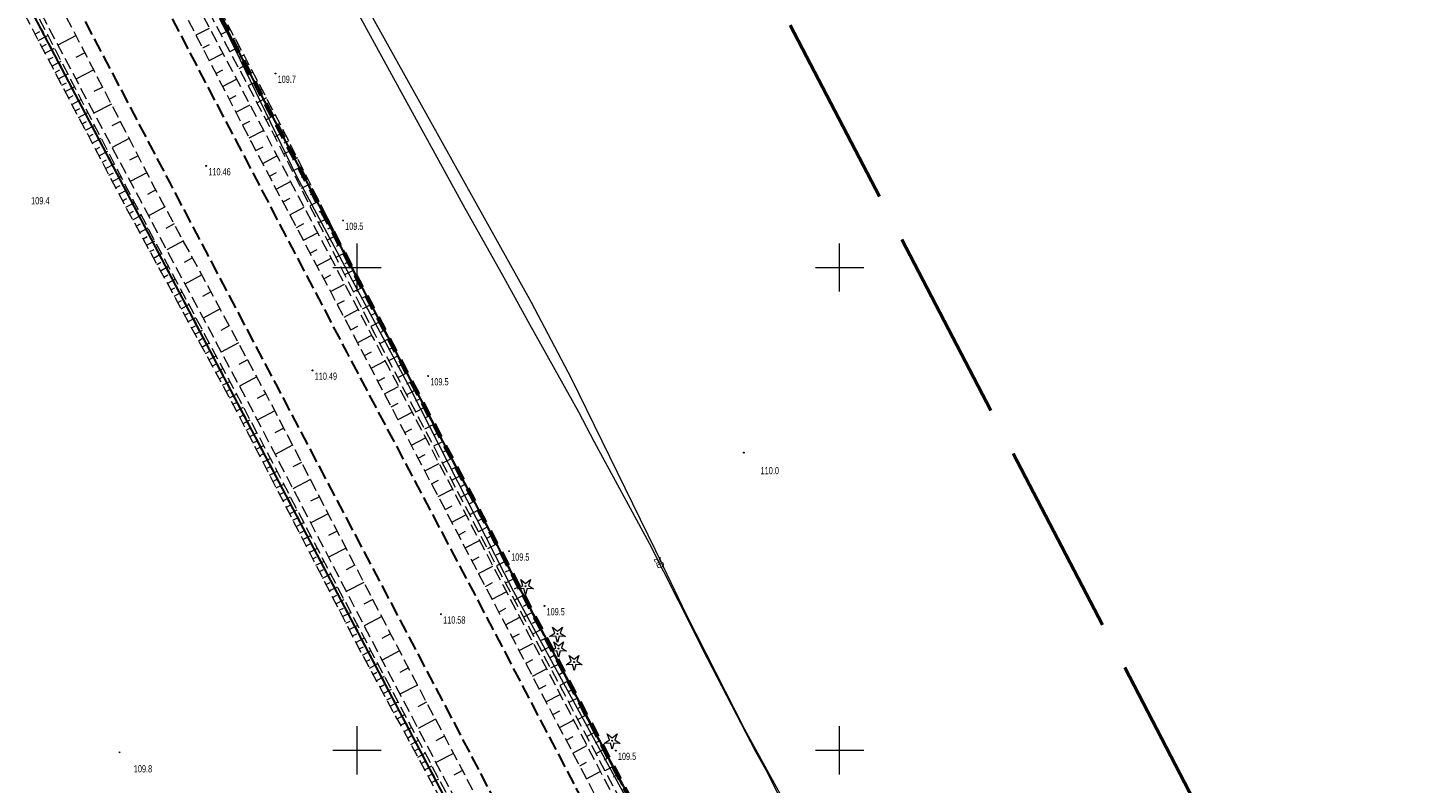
# Model space of a CAD drawing. Header units: metres. Extents: x 7531673 to 7533164, y 5721297 to 5724010.
# Tile 50 of 58: x 7531866 to 7532010, y 5723597 to 5723675. Entities that reach past the tile are written whole.
import ezdxf
from ezdxf.enums import TextEntityAlignment as Align

# ---------------------------------------------------------------- set-up
doc = ezdxf.new("R2010")
doc.units = ezdxf.units.M
for name, pattern in [('4_SUPT_01', [0]), ('GAO', [2.5, 1.5, -1]), ('GDE', [0]), ('GUZ', [1, 0.5, -0.5]), ('L_0_05', [1.75, 1.25, -0.5]), ('L_0_06', [2, 1.5, -0.5]), ('L_0_09', [2.5, 2, -0.5])]:
    doc.linetypes.add(name, pattern=pattern)
doc.layers.get('0').update_dxf_attribs({"color": 252})
for name, color, linetype, lineweight in [('Dzialki', 80, 'GDE', 30), ('EPGPO_L_0', 204, 'GAO', 70), ('jezdnia', 252, 'L_0_06', 18), ('k', 252, 'Continuous', 18), ('RTPW_T_0', 252, 'Continuous', 15), ('skarpa_nieumocniona', 252, 'L_0_05', 18), ('SUPT_E_T_0', 30, 'Continuous', 15), ('SUPT_L_0', 30, '4_SUPT_01', 18), ('Uzytki', 252, 'GUZ', 18), ('wysokosci_naturalne', 7, 'Continuous', 18), ('wysokosci_sztuczne', 7, 'Continuous', 18)]:
    doc.layers.add(name, color=color, linetype=linetype, lineweight=lineweight)
doc.layers.add('zakres', color=7, linetype='L_0_09', lineweight=50, true_color=0xff05ff)
doc.styles.get("Standard").update_dxf_attribs({"font": 'arial.ttf'})

# ---------------------------------------------------------------- blocks, each defined once
blk = doc.blocks.new('2_RTPW01')
at = {"linetype": 'Continuous'}
blk.add_circle((0, 0), 0.045, dxfattribs=at)
blk = doc.blocks.new('OBOP01_01')
at = {"linetype": 'Continuous', "lineweight": 18}
blk.add_hatch(color=0, dxfattribs=at).paths.add_polyline_path([(0, -0.1, 1), (0, 0.1, 1)])
at = {"color": 0, "linetype": 'Continuous', "lineweight": 18, "flags": 128}
blk.add_lwpolyline([(0, -1.74), (-0.35, -0.48), (-1.65, -0.54), (-0.57, 0.18), (-1.02, 1.4), (0, 0.6), (1.02, 1.4), (0.57, 0.18), (1.65, -0.54), (0.35, -0.48), (0, -1.74)], dxfattribs=at)
at = {"color": 0, "linetype": 'Continuous', "lineweight": 18}
blk.add_circle((0, 0), 0.1, dxfattribs=at)
blk = doc.blocks.new('RTPW01')
at = {"linetype": 'Continuous', "lineweight": 13}
blk.add_hatch(color=0, dxfattribs=at).paths.add_polyline_path([(0, -0.09, 1), (0, 0.09, 1)])
at = {"color": 0, "linetype": 'Continuous', "lineweight": 13}
blk.add_circle((0, 0), 0.0906, dxfattribs=at)
blk = doc.blocks.new('RTPW02')
at = {"linetype": 'Continuous', "lineweight": 13}
blk.add_hatch(color=0, dxfattribs=at).paths.add_polyline_path([(0, -0.09, 1), (0, 0.09, 1)])
at = {"color": 0, "linetype": 'Continuous', "lineweight": 13}
blk.add_circle((0, 0), 0.0906, dxfattribs=at)

msp = doc.modelspace()

# ---------------------------------------------------------------- linework, layer by layer
at = {"layer": 'Dzialki'}
for p, q in [((7531894.47, 5723622.98), (7531817.49, 5723769.44)), ((7531885.88, 5723675.82), (7531979.35, 5723497.68)), ((7531971.45, 5723476.53), (7531894.47, 5723622.98))]:
    msp.add_line(p, q, dxfattribs=at)
at = {"layer": 'EPGPO_L_0', "linetype": 'GAO'}
msp.add_line((7531885.88, 5723675.82), (7531979.35, 5723497.68), dxfattribs=at)
at = {"layer": 'jezdnia', "color": 251, "lineweight": 30, "flags": 128}
for points in [[(7532144.01, 5723175.21), (7532127.08, 5723207.45), (7532114.11, 5723232.14), (7532102.3, 5723254.54), (7532088.03, 5723281.55), (7532077.73, 5723301.17), (7532068.16, 5723319.4), (7532062.19, 5723330.79), (7532049.01, 5723355.87), (7532038.62, 5723375.73), (7532025.71, 5723400.22), (7532010.71, 5723428.82), (7531998.11, 5723452.71), (7531985.81, 5723476.05), (7531980.34, 5723486.46), (7531968.93, 5723508.16), (7531957.32, 5723530.32), (7531945.42, 5723552.98), (7531932.87, 5723576.69), (7531912.23, 5723616.12), (7531898.97, 5723641.21), (7531887.79, 5723662.56), (7531876.66, 5723683.79), (7531866.18, 5723703.64), (7531858.89, 5723717.53), (7531850.12, 5723736.45), (7531842.43, 5723753.13), (7531833.79, 5723771.97), (7531825.84, 5723788.37), (7531816.36, 5723807.98), (7531810.15, 5723819.94), (7531805.61, 5723828.58), (7531802.91, 5723833.87), (7531799.8, 5723840.25), (7531796.68, 5723849.08), (7531794.6, 5723861.48), (7531794.47, 5723868.11), (7531795.83, 5723876.51), (7531798.09, 5723883.67), (7531801.96, 5723891.64), (7531806.12, 5723897.91), (7531812.76, 5723905.2), (7531818.93, 5723911.26), (7531828.48, 5723920.4)], [(7532136.91, 5723171.4), (7532119.67, 5723204.07), (7532106.97, 5723228.28), (7532095.25, 5723250.6), (7532080.72, 5723278.09), (7532070.62, 5723297.5), (7532061.74, 5723314.26), (7532056.32, 5723324.62), (7532041.87, 5723352.02), (7532031.48, 5723371.95), (7532018.51, 5723396.57), (7532003.5, 5723425.07), (7531990.97, 5723449.01), (7531979.26, 5723471.13), (7531973.24, 5723482.54), (7531961.74, 5723504.5), (7531950.13, 5723526.62), (7531938.07, 5723549.63), (7531925.74, 5723573), (7531905.09, 5723612.35), (7531891.78, 5723637.59), (7531880.61, 5723658.82), (7531869.44, 5723680.09), (7531858.96, 5723699.98), (7531849.13, 5723718.74), (7531837.94, 5723740.05), (7531825.53, 5723763.8), (7531807.79, 5723795.98), (7531802.9, 5723804.74), (7531799.01, 5723811.48)]]:
    msp.add_lwpolyline(points, dxfattribs=at)
at = {"layer": 'k', "linetype": 'Continuous', "lineweight": 18, "flags": 128}
for points in [[(7531900, 5723647.5), (7531900, 5723652.5)], [(7531950, 5723647.5), (7531950, 5723652.5)], [(7531897.5, 5723650), (7531902.5, 5723650)], [(7531947.5, 5723650), (7531952.5, 5723650)], [(7531900, 5723597.5), (7531900, 5723602.5)], [(7531950, 5723597.5), (7531950, 5723602.5)], [(7531897.5, 5723600), (7531902.5, 5723600)], [(7531947.5, 5723600), (7531952.5, 5723600)]]:
    msp.add_lwpolyline(points, dxfattribs=at)
at = {"layer": 'skarpa_nieumocniona', "color": 252, "lineweight": 18, "flags": 128}
for points in [[(7531972.27, 5723509.35), (7531983.81, 5723487.12), (7531984.61, 5723486.3), (7531984.93, 5723487.14), (7531973.13, 5723509.53), (7531960.69, 5723532.76), (7531949.43, 5723555.02), (7531936.74, 5723578.66), (7531916.27, 5723617.78), (7531902.62, 5723643.85), (7531892.13, 5723664.69), (7531880.62, 5723686.57), (7531870.37, 5723706.11), (7531861.12, 5723725.25), (7531853.92, 5723738.55), (7531846.7, 5723754.7), (7531837.98, 5723773.77), (7531829.9, 5723790.53), (7531813.68, 5723822.23), (7531813.14, 5723822.7), (7531813.2, 5723821.84), (7531828.91, 5723790.1), (7531837.06, 5723773.47), (7531845.77, 5723754.33), (7531853.05, 5723738.14), (7531859.68, 5723724.53), (7531869.32, 5723705.34), (7531879.58, 5723686.01), (7531891.21, 5723664.1), (7531901.85, 5723643.08), (7531915.42, 5723617.24), (7531936.07, 5723578.3), (7531948.57, 5723554.56), (7531959.89, 5723532.29)], [(7531983.54, 5723486.98), (7531983.58, 5723485.91), (7531982.68, 5723485.86), (7531970.35, 5723508.5), (7531958.42, 5723531.17), (7531946.8, 5723553.61), (7531934.16, 5723577.31), (7531913.46, 5723616.68), (7531900.13, 5723642.09), (7531889.02, 5723663.06), (7531877.89, 5723684.59), (7531867.4, 5723704.33), (7531857.47, 5723723.55), (7531851.46, 5723737.27), (7531843.95, 5723754.06), (7531835.13, 5723772.58), (7531827.14, 5723789.23), (7531811.76, 5723820.92), (7531812.05, 5723822.15), (7531812.86, 5723821.52), (7531828.53, 5723789.72), (7531836.49, 5723773.16), (7531845.13, 5723755.01), (7531852.68, 5723737.97), (7531859.27, 5723724.27), (7531868.91, 5723705.19), (7531879.15, 5723685.31), (7531890.52, 5723663.82), (7531901.58, 5723642.86), (7531915.1, 5723617.14), (7531935.56, 5723578.04), (7531948.13, 5723554.35), (7531959.55, 5723532.13), (7531971.84, 5723509.18)], [(7531800.16, 5723803.14), (7531800.52, 5723802.23), (7531804.9, 5723794.21), (7531822.39, 5723762.05), (7531834.43, 5723738.41), (7531845.99, 5723716.87), (7531855.45, 5723698.19), (7531866.19, 5723678.34), (7531877.35, 5723657.31), (7531888.68, 5723636.1), (7531901.83, 5723610.79), (7531922.56, 5723571.38), (7531935.1, 5723548.31), (7531947.13, 5723524.86), (7531958.49, 5723502.97), (7531971.17, 5723479.18), (7531972.14, 5723478.1), (7531972.55, 5723480.19), (7531960.24, 5723503.93), (7531948.72, 5723525.9), (7531936.52, 5723549.09), (7531924.44, 5723572.31), (7531903.64, 5723611.75), (7531890.51, 5723637.03), (7531879.1, 5723658.13), (7531868.13, 5723679.36), (7531857.4, 5723699.3), (7531847.79, 5723717.86), (7531836.34, 5723739.5), (7531824.32, 5723763.02), (7531806.63, 5723795.22), (7531801.93, 5723803.68)], [(7531800.04, 5723801.99), (7531799.4, 5723802.4), (7531799.05, 5723801.35), (7531803.63, 5723793.47), (7531820.9, 5723761.15), (7531832.99, 5723738.04), (7531843.59, 5723718.15), (7531854.4, 5723697.43), (7531864.92, 5723677.43), (7531875.93, 5723656.46), (7531887.22, 5723635.72), (7531900.41, 5723610.13), (7531921.79, 5723570.77), (7531933.83, 5723547.57), (7531946.01, 5723524.24), (7531957.32, 5723502.4), (7531969.7, 5723478.18), (7531971.14, 5723477.56), (7531970.77, 5723478.92), (7531958.3, 5723502.62), (7531946.88, 5723524.69), (7531934.54, 5723547.99), (7531922.23, 5723571.11), (7531901.31, 5723610.57), (7531888.15, 5723635.72), (7531876.77, 5723657.05), (7531865.85, 5723678.16), (7531855.08, 5723698.1), (7531845.33, 5723716.55), (7531834, 5723738.32), (7531821.94, 5723761.65), (7531804.4, 5723793.84)]]:
    msp.add_lwpolyline(points, close=True, dxfattribs=at)
at = {"layer": 'skarpa_nieumocniona', "color": 252, "linetype": 'Continuous', "lineweight": 18, "flags": 128}
for points in [[(7531866.63, 5723674.18), (7531867.13, 5723674.45)], [(7531883.32, 5723674.09), (7531884.71, 5723674.8)], [(7531886.89, 5723674.65), (7531885.89, 5723674.12)], [(7531866.98, 5723673.52), (7531867.98, 5723674.04)], [(7531867.32, 5723672.85), (7531867.82, 5723673.12)], [(7531867.67, 5723672.19), (7531868.67, 5723672.71)], [(7531870.89, 5723674.02), (7531869, 5723673.04)], [(7531884.01, 5723672.75), (7531884.71, 5723673.11)], [(7531887.82, 5723672.88), (7531886.83, 5723672.35)], [(7531887.36, 5723673.76), (7531886.86, 5723673.5)], [(7531868.02, 5723671.53), (7531868.52, 5723671.79)], [(7531868.37, 5723670.86), (7531869.36, 5723671.38)], [(7531871.81, 5723672.24), (7531870.87, 5723671.76)], [(7531884.7, 5723671.42), (7531886.11, 5723672.15)], [(7531888.29, 5723671.99), (7531887.79, 5723671.73)], [(7531868.72, 5723670.2), (7531869.21, 5723670.46)], [(7531869.07, 5723669.53), (7531870.05, 5723670.05)], [(7531872.73, 5723670.46), (7531870.88, 5723669.51)], [(7531885.39, 5723670.09), (7531886.1, 5723670.46)], [(7531888.76, 5723671.11), (7531887.76, 5723670.59)], [(7531889.22, 5723670.22), (7531888.73, 5723669.96)], [(7531869.42, 5723668.87), (7531869.9, 5723669.13)], [(7531869.76, 5723668.21), (7531870.74, 5723668.72)], [(7531873.65, 5723668.69), (7531872.73, 5723668.21)], [(7531886.07, 5723668.75), (7531887.51, 5723669.5)], [(7531889.69, 5723669.34), (7531888.7, 5723668.82)], [(7531890.15, 5723668.45), (7531889.66, 5723668.19)], [(7531870.11, 5723667.54), (7531870.6, 5723667.8)], [(7531870.46, 5723666.88), (7531871.43, 5723667.38)], [(7531886.76, 5723667.42), (7531887.49, 5723667.8)], [(7531890.62, 5723667.57), (7531889.64, 5723667.05)], [(7531870.81, 5723666.21), (7531871.29, 5723666.47)], [(7531871.16, 5723665.55), (7531872.12, 5723666.05)], [(7531874.56, 5723666.91), (7531872.75, 5723665.97)], [(7531887.45, 5723666.09), (7531888.92, 5723666.85)], [(7531891.55, 5723665.8), (7531890.58, 5723665.29)], [(7531891.08, 5723666.68), (7531890.59, 5723666.43)], [(7531871.51, 5723664.88), (7531871.98, 5723665.13)], [(7531871.86, 5723664.22), (7531872.81, 5723664.72)], [(7531875.48, 5723665.13), (7531874.59, 5723664.67)], [(7531888.14, 5723664.76), (7531888.88, 5723665.14)], [(7531888.83, 5723663.42), (7531890.32, 5723664.2)], [(7531892.01, 5723664.91), (7531891.53, 5723664.66)], [(7531872.2, 5723663.56), (7531872.68, 5723663.8)], [(7531872.55, 5723662.89), (7531873.5, 5723663.39)], [(7531876.4, 5723663.36), (7531874.63, 5723662.44)], [(7531892.47, 5723664.02), (7531891.49, 5723663.53)], [(7531892.92, 5723663.13), (7531892.43, 5723662.88)], [(7531872.9, 5723662.23), (7531873.37, 5723662.47)], [(7531873.25, 5723661.56), (7531874.18, 5723662.05)], [(7531877.32, 5723661.58), (7531876.44, 5723661.13)], [(7531889.53, 5723662.1), (7531890.27, 5723662.49)], [(7531890.23, 5723660.77), (7531891.71, 5723661.56)], [(7531893.37, 5723662.23), (7531892.4, 5723661.75)], [(7531893.82, 5723661.34), (7531893.33, 5723661.1)], [(7531873.6, 5723660.9), (7531874.06, 5723661.14)], [(7531873.95, 5723660.24), (7531874.87, 5723660.72)], [(7531874.3, 5723659.57), (7531874.76, 5723659.81)], [(7531878.24, 5723659.8), (7531876.5, 5723658.91)], [(7531890.93, 5723659.45), (7531891.67, 5723659.84)], [(7531894.27, 5723660.45), (7531893.3, 5723659.96)], [(7531874.64, 5723658.91), (7531875.56, 5723659.39)], [(7531874.99, 5723658.24), (7531875.45, 5723658.48)], [(7531891.64, 5723658.12), (7531893.11, 5723658.91)], [(7531895.17, 5723658.66), (7531894.2, 5723658.18)], [(7531894.72, 5723659.56), (7531894.23, 5723659.31)], [(7531875.34, 5723657.58), (7531876.25, 5723658.06)], [(7531875.69, 5723656.92), (7531876.14, 5723657.15)], [(7531879.16, 5723658.03), (7531878.31, 5723657.57)], [(7531892.34, 5723656.8), (7531893.08, 5723657.19)], [(7531895.62, 5723657.77), (7531895.13, 5723657.53)], [(7531876.04, 5723656.25), (7531876.94, 5723656.74)], [(7531876.4, 5723655.59), (7531876.85, 5723655.84)], [(7531880.11, 5723656.27), (7531878.4, 5723655.34)], [(7531893.04, 5723655.47), (7531894.51, 5723656.25)], [(7531896.07, 5723656.88), (7531895.11, 5723656.39)], [(7531896.51, 5723655.98), (7531896.04, 5723655.74)], [(7531876.76, 5723654.94), (7531877.65, 5723655.42)], [(7531877.12, 5723654.28), (7531877.56, 5723654.52)], [(7531877.48, 5723653.62), (7531878.35, 5723654.09)], [(7531881.06, 5723654.51), (7531880.2, 5723654.04)], [(7531893.74, 5723654.15), (7531894.48, 5723654.54)], [(7531896.96, 5723655.09), (7531896.01, 5723654.61)], [(7531897.41, 5723654.2), (7531896.94, 5723653.96)], [(7531877.83, 5723652.96), (7531878.27, 5723653.2)], [(7531878.19, 5723652.3), (7531879.06, 5723652.77)], [(7531882.01, 5723652.75), (7531880.28, 5723651.82)], [(7531894.45, 5723652.82), (7531895.91, 5723653.6)], [(7531897.86, 5723653.3), (7531896.91, 5723652.82)], [(7531878.55, 5723651.64), (7531878.98, 5723651.88)], [(7531878.91, 5723650.98), (7531879.76, 5723651.45)], [(7531895.15, 5723651.49), (7531895.88, 5723651.88)], [(7531898.76, 5723651.52), (7531897.82, 5723651.04)], [(7531898.31, 5723652.41), (7531897.84, 5723652.17)], [(7531879.27, 5723650.32), (7531879.69, 5723650.55)], [(7531879.63, 5723649.67), (7531880.47, 5723650.12)], [(7531882.96, 5723650.99), (7531882.09, 5723650.52)], [(7531895.85, 5723650.17), (7531897.32, 5723650.95)], [(7531899.66, 5723649.73), (7531898.72, 5723649.25)], [(7531899.21, 5723650.62), (7531898.74, 5723650.39)], [(7531879.98, 5723649.01), (7531880.4, 5723649.23)], [(7531880.34, 5723648.35), (7531881.17, 5723648.8)], [(7531883.91, 5723649.23), (7531882.17, 5723648.29)], [(7531896.55, 5723648.84), (7531897.28, 5723649.23)], [(7531897.26, 5723647.52), (7531898.72, 5723648.29)], [(7531900.11, 5723648.84), (7531899.64, 5723648.6)], [(7531880.7, 5723647.69), (7531881.11, 5723647.91)], [(7531881.06, 5723647.03), (7531881.88, 5723647.48)], [(7531884.86, 5723647.47), (7531883.99, 5723647)], [(7531900.56, 5723647.94), (7531899.62, 5723647.47)], [(7531901.01, 5723647.05), (7531900.54, 5723646.81)], [(7531881.42, 5723646.37), (7531881.83, 5723646.59)], [(7531881.78, 5723645.71), (7531882.59, 5723646.15)], [(7531885.81, 5723645.71), (7531884.06, 5723644.76)], [(7531897.96, 5723646.19), (7531898.69, 5723646.58)], [(7531898.66, 5723644.87), (7531900.12, 5723645.64)], [(7531901.46, 5723646.16), (7531900.52, 5723645.69)], [(7531882.14, 5723645.05), (7531882.54, 5723645.27)], [(7531882.49, 5723644.4), (7531883.29, 5723644.83)], [(7531882.85, 5723643.74), (7531883.25, 5723643.95)], [(7531886.76, 5723643.95), (7531885.88, 5723643.47)], [(7531902.36, 5723644.37), (7531901.43, 5723643.9)], [(7531901.91, 5723645.27), (7531901.44, 5723645.03)], [(7531883.21, 5723643.08), (7531884, 5723643.51)], [(7531883.57, 5723642.42), (7531883.96, 5723642.63)], [(7531899.36, 5723643.54), (7531900.09, 5723643.93)], [(7531900.07, 5723642.22), (7531901.52, 5723642.99)], [(7531902.82, 5723643.48), (7531902.35, 5723643.24)], [(7531903.28, 5723642.6), (7531902.35, 5723642.11)], [(7531883.93, 5723641.76), (7531884.7, 5723642.18)], [(7531884.29, 5723641.1), (7531884.67, 5723641.31)], [(7531887.72, 5723642.19), (7531885.94, 5723641.23)], [(7531900.76, 5723640.89), (7531901.49, 5723641.27)], [(7531903.75, 5723641.71), (7531903.28, 5723641.47)], [(7531884.65, 5723640.44), (7531885.41, 5723640.86)], [(7531885, 5723639.78), (7531885.38, 5723639.99)], [(7531888.67, 5723640.43), (7531887.77, 5723639.95)], [(7531901.46, 5723639.56), (7531902.92, 5723640.32)], [(7531904.21, 5723640.82), (7531903.28, 5723640.34)], [(7531904.67, 5723639.94), (7531904.21, 5723639.7)], [(7531885.36, 5723639.13), (7531886.11, 5723639.53)], [(7531885.72, 5723638.47), (7531886.09, 5723638.67)], [(7531886.08, 5723637.81), (7531886.82, 5723638.21)], [(7531889.62, 5723638.67), (7531887.83, 5723637.7)], [(7531902.16, 5723638.23), (7531902.88, 5723638.61)], [(7531905.14, 5723639.05), (7531904.21, 5723638.57)], [(7531886.44, 5723637.15), (7531886.81, 5723637.35)], [(7531886.8, 5723636.49), (7531887.53, 5723636.89)], [(7531890.57, 5723636.91), (7531889.66, 5723636.44)], [(7531902.85, 5723636.9), (7531904.31, 5723637.67)], [(7531905.6, 5723638.17), (7531905.14, 5723637.92)], [(7531906.06, 5723637.28), (7531905.14, 5723636.8)], [(7531887.15, 5723635.83), (7531887.52, 5723636.03)], [(7531887.5, 5723635.17), (7531888.24, 5723635.55)], [(7531903.55, 5723635.58), (7531904.28, 5723635.96)], [(7531906.53, 5723636.39), (7531906.07, 5723636.15)], [(7531906.99, 5723635.51), (7531906.07, 5723635.03)], [(7531887.84, 5723634.5), (7531888.22, 5723634.69)], [(7531888.19, 5723633.83), (7531888.93, 5723634.22)], [(7531891.49, 5723635.14), (7531889.67, 5723634.19)], [(7531904.25, 5723634.25), (7531905.71, 5723635.01)], [(7531907.46, 5723634.62), (7531907, 5723634.38)], [(7531888.53, 5723633.17), (7531888.91, 5723633.36)], [(7531888.88, 5723632.5), (7531889.63, 5723632.89)], [(7531892.41, 5723633.36), (7531891.5, 5723632.89)], [(7531904.94, 5723632.92), (7531905.67, 5723633.3)], [(7531907.92, 5723633.74), (7531907, 5723633.26)], [(7531908.38, 5723632.85), (7531907.93, 5723632.61)], [(7531889.22, 5723631.83), (7531889.6, 5723632.03)], [(7531889.56, 5723631.17), (7531890.33, 5723631.56)], [(7531893.33, 5723631.59), (7531891.52, 5723630.64)], [(7531905.64, 5723631.59), (7531907.1, 5723632.36)], [(7531908.85, 5723631.96), (7531907.93, 5723631.49)], [(7531909.31, 5723631.08), (7531908.85, 5723630.84)], [(7531889.91, 5723630.5), (7531890.29, 5723630.7)], [(7531890.25, 5723629.83), (7531891.02, 5723630.23)], [(7531894.25, 5723629.81), (7531893.35, 5723629.34)], [(7531906.34, 5723630.26), (7531907.07, 5723630.65)], [(7531907.03, 5723628.93), (7531908.5, 5723629.7)], [(7531909.77, 5723630.19), (7531908.86, 5723629.72)], [(7531890.6, 5723629.17), (7531890.98, 5723629.37)], [(7531890.94, 5723628.5), (7531891.72, 5723628.9)], [(7531910.24, 5723629.31), (7531909.78, 5723629.07)], [(7531910.7, 5723628.42), (7531909.79, 5723627.95)], [(7531891.28, 5723627.83), (7531891.67, 5723628.04)], [(7531891.63, 5723627.17), (7531892.41, 5723627.57)], [(7531891.97, 5723626.5), (7531892.37, 5723626.7)], [(7531895.18, 5723628.04), (7531893.36, 5723627.09)], [(7531907.73, 5723627.6), (7531908.46, 5723627.99)], [(7531908.42, 5723626.28), (7531909.89, 5723627.05)], [(7531911.16, 5723627.53), (7531910.71, 5723627.3)], [(7531892.31, 5723625.83), (7531893.11, 5723626.24)], [(7531892.66, 5723625.17), (7531893.06, 5723625.37)], [(7531896.1, 5723626.26), (7531895.19, 5723625.79)], [(7531909.12, 5723624.95), (7531909.86, 5723625.33)], [(7531911.63, 5723626.65), (7531910.72, 5723626.17)], [(7531912.09, 5723625.76), (7531911.64, 5723625.53)], [(7531893, 5723624.5), (7531893.8, 5723624.91)], [(7531893.35, 5723623.83), (7531893.75, 5723624.04)], [(7531897.02, 5723624.49), (7531895.2, 5723623.54)], [(7531909.82, 5723623.62), (7531911.29, 5723624.39)], [(7531912.56, 5723624.88), (7531911.65, 5723624.4)], [(7531913.02, 5723623.99), (7531912.57, 5723623.75)], [(7531893.69, 5723623.17), (7531894.5, 5723623.59)], [(7531894.03, 5723622.5), (7531894.44, 5723622.71)], [(7531897.94, 5723622.71), (7531897.04, 5723622.24)], [(7531910.51, 5723622.29), (7531911.25, 5723622.68)], [(7531913.48, 5723623.1), (7531912.58, 5723622.63)], [(7531894.38, 5723621.83), (7531895.2, 5723622.26)], [(7531894.72, 5723621.17), (7531895.13, 5723621.38)], [(7531895.06, 5723620.5), (7531895.89, 5723620.93)], [(7531898.87, 5723620.94), (7531897.05, 5723620)], [(7531911.21, 5723620.96), (7531912.68, 5723621.73)], [(7531913.95, 5723622.22), (7531913.5, 5723621.98)], [(7531914.41, 5723621.33), (7531913.51, 5723620.86)], [(7531895.41, 5723619.83), (7531895.82, 5723620.05)], [(7531895.75, 5723619.17), (7531896.59, 5723619.6)], [(7531911.91, 5723619.63), (7531912.64, 5723620.02)], [(7531914.87, 5723620.45), (7531914.43, 5723620.21)], [(7531915.34, 5723619.56), (7531914.45, 5723619.09)], [(7531896.1, 5723618.5), (7531896.52, 5723618.72)], [(7531896.44, 5723617.84), (7531897.28, 5723618.27)], [(7531899.79, 5723619.17), (7531898.88, 5723618.69)], [(7531912.6, 5723618.31), (7531914.08, 5723619.08)], [(7531915.8, 5723618.67), (7531915.36, 5723618.44)], [(7531896.78, 5723617.17), (7531897.21, 5723617.39)], [(7531897.13, 5723616.5), (7531897.98, 5723616.94)], [(7531900.71, 5723617.39), (7531898.89, 5723616.45)], [(7531913.3, 5723616.98), (7531914.04, 5723617.36)], [(7531916.27, 5723617.78), (7531915.38, 5723617.32)], [(7531916.73, 5723616.9), (7531916.29, 5723616.67)], [(7531897.47, 5723615.84), (7531897.9, 5723616.06)], [(7531897.81, 5723615.17), (7531898.67, 5723615.61)], [(7531901.63, 5723615.62), (7531900.72, 5723615.14)], [(7531914, 5723615.65), (7531915.47, 5723616.42)], [(7531917.19, 5723616.02), (7531916.31, 5723615.55)], [(7531898.16, 5723614.5), (7531898.59, 5723614.72)], [(7531898.5, 5723613.84), (7531899.37, 5723614.28)], [(7531902.56, 5723613.84), (7531900.74, 5723612.9)], [(7531914.7, 5723614.32), (7531915.43, 5723614.71)], [(7531915.39, 5723612.99), (7531916.86, 5723613.77)], [(7531917.66, 5723615.13), (7531917.22, 5723614.9)], [(7531918.12, 5723614.24), (7531917.25, 5723613.79)], [(7531898.85, 5723613.17), (7531899.28, 5723613.39)], [(7531899.19, 5723612.5), (7531900.07, 5723612.95)], [(7531918.58, 5723613.36), (7531918.15, 5723613.13)], [(7531919.05, 5723612.47), (7531918.19, 5723612.02)], [(7531899.53, 5723611.84), (7531899.97, 5723612.06)], [(7531899.88, 5723611.17), (7531900.76, 5723611.63)], [(7531903.48, 5723612.07), (7531902.57, 5723611.59)], [(7531916.09, 5723611.67), (7531916.83, 5723612.05)], [(7531916.79, 5723610.34), (7531918.25, 5723611.11)], [(7531919.51, 5723611.59), (7531919.08, 5723611.36)], [(7531900.22, 5723610.5), (7531900.67, 5723610.73)], [(7531900.57, 5723609.84), (7531901.45, 5723610.32)], [(7531900.93, 5723609.18), (7531901.36, 5723609.42)], [(7531904.41, 5723610.3), (7531902.59, 5723609.34)], [(7531919.97, 5723610.7), (7531919.12, 5723610.25)], [(7531920.44, 5723609.81), (7531920.01, 5723609.59)], [(7531901.29, 5723608.52), (7531902.15, 5723608.99)], [(7531901.64, 5723607.86), (7531902.07, 5723608.1)], [(7531905.34, 5723608.53), (7531904.43, 5723608.05)], [(7531917.49, 5723609.01), (7531918.22, 5723609.4)], [(7531918.19, 5723607.68), (7531919.65, 5723608.45)], [(7531920.9, 5723608.93), (7531920.06, 5723608.49)], [(7531921.37, 5723608.04), (7531920.95, 5723607.82)], [(7531902, 5723607.2), (7531902.85, 5723607.67)], [(7531902.36, 5723606.54), (7531902.78, 5723606.77)], [(7531906.27, 5723606.76), (7531904.45, 5723605.8)], [(7531918.88, 5723606.36), (7531919.61, 5723606.74)], [(7531921.83, 5723607.16), (7531921, 5723606.72)], [(7531902.72, 5723605.88), (7531903.56, 5723606.34)], [(7531903.08, 5723605.23), (7531903.49, 5723605.45)], [(7531919.58, 5723605.03), (7531921.04, 5723605.79)], [(7531922.29, 5723606.27), (7531921.88, 5723606.05)], [(7531922.76, 5723605.38), (7531921.93, 5723604.95)], [(7531903.43, 5723604.57), (7531904.26, 5723605.01)], [(7531903.79, 5723603.91), (7531904.2, 5723604.13)], [(7531904.15, 5723603.25), (7531904.96, 5723603.69)], [(7531907.21, 5723604.99), (7531906.3, 5723604.51)], [(7531920.28, 5723603.7), (7531921.01, 5723604.08)], [(7531923.22, 5723604.5), (7531922.81, 5723604.28)], [(7531904.51, 5723602.59), (7531904.91, 5723602.81)], [(7531904.87, 5723601.93), (7531905.66, 5723602.36)], [(7531908.14, 5723603.22), (7531906.32, 5723602.26)], [(7531920.98, 5723602.37), (7531922.43, 5723603.13)], [(7531923.68, 5723603.61), (7531922.87, 5723603.19)], [(7531924.15, 5723602.73), (7531923.74, 5723602.51)], [(7531905.22, 5723601.27), (7531905.62, 5723601.49)], [(7531905.58, 5723600.61), (7531906.37, 5723601.04)], [(7531909.07, 5723601.45), (7531908.16, 5723600.97)], [(7531921.68, 5723601.04), (7531922.4, 5723601.42)], [(7531924.61, 5723601.84), (7531923.81, 5723601.42)], [(7531925.08, 5723600.95), (7531924.67, 5723600.74)], [(7531905.94, 5723599.95), (7531906.33, 5723600.16)], [(7531906.3, 5723599.29), (7531907.07, 5723599.71)], [(7531910.01, 5723599.68), (7531908.18, 5723598.72)], [(7531922.37, 5723599.72), (7531923.82, 5723600.48)], [(7531925.54, 5723600.07), (7531924.74, 5723599.65)], [(7531906.65, 5723598.63), (7531907.04, 5723598.84)], [(7531907.01, 5723597.98), (7531907.77, 5723598.39)], [(7531910.94, 5723597.91), (7531910.02, 5723597.43)], [(7531923.07, 5723598.39), (7531923.79, 5723598.77)], [(7531926, 5723599.18), (7531925.61, 5723598.97)], [(7531926.47, 5723598.3), (7531925.68, 5723597.88)], [(7531907.37, 5723597.32), (7531907.75, 5723597.52)], [(7531907.73, 5723596.66), (7531908.48, 5723597.06)], [(7531923.77, 5723597.06), (7531925.21, 5723597.82)], [(7531926.93, 5723597.41), (7531926.54, 5723597.21)]]:
    msp.add_lwpolyline(points, dxfattribs=at)
at = {"layer": 'SUPT_L_0', "linetype": '4_SUPT_01'}
for p, q in [((7531918.09, 5723646.38), (7531884.05, 5723707.45)), ((7531875.59, 5723696.51), (7531886.81, 5723673.71)), ((7531904.39, 5723668.5), (7531898.59, 5723679.11)), ((7531886.81, 5723673.71), (7531893.7, 5723659.52)), ((7531911.2, 5723656.11), (7531904.39, 5723668.5)), ((7531893.7, 5723659.52), (7531905.56, 5723637.32)), ((7531915.06, 5723649.23), (7531911.2, 5723656.11)), ((7531917.9, 5723644.1), (7531915.06, 5723649.23)), ((7531922.22, 5723638.52), (7531918.09, 5723646.38)), ((7531923, 5723635.01), (7531917.9, 5723644.1)), ((7531930.95, 5723620.64), (7531922.22, 5723638.52)), ((7531905.56, 5723637.32), (7531916.23, 5723616.43)), ((7531924.62, 5723631.91), (7531923, 5723635.01)), ((7531930.32, 5723621.41), (7531924.62, 5723631.91)), ((7531934.78, 5723612.56), (7531930.32, 5723621.41)), ((7531934.14, 5723614.04), (7531930.95, 5723620.64)), ((7531916.23, 5723616.43), (7531928.17, 5723594.57)), ((7531940.18, 5723602.15), (7531934.14, 5723614.04)), ((7531935.8, 5723610.52), (7531934.78, 5723612.56)), ((7531941.31, 5723599.84), (7531935.8, 5723610.52)), ((7531947.09, 5723589.63), (7531940.18, 5723602.15)), ((7531942.38, 5723597.94), (7531941.31, 5723599.84)), ((7531944.77, 5723593.23), (7531942.38, 5723597.94))]:
    msp.add_line(p, q, dxfattribs=at)
at = {"layer": 'Uzytki'}
for p, q in [((7531817.49, 5723769.44), (7531971.45, 5723476.53)), ((7531979.35, 5723497.68), (7531885.88, 5723675.82))]:
    msp.add_line(p, q, dxfattribs=at)
at = {"layer": 'wysokosci_naturalne', "color": 252}
for p in [(7531891.56, 5723670.09), (7531898.55, 5723654.87), (7531907.38, 5723638.76), (7531915.75, 5723620.62), (7531919.42, 5723614.95), (7531926.81, 5723599.97)]:
    msp.add_point(p, dxfattribs=at)
at = {"layer": 'wysokosci_sztuczne', "color": 252}
for p in [(7531884.38, 5723660.52), (7531895.4, 5723639.34), (7531908.7, 5723614.09)]:
    msp.add_point(p, dxfattribs=at)
at = {"layer": 'zakres', "color": 6, "lineweight": 50, "ltscale": 10}
msp.add_lwpolyline([(7531711.14, 5723861.32), (7531927.66, 5723451.28), (7532248.91, 5722837.99), (7532655.42, 5722066.69), (7533061.63, 5721296.9), (7533163.78, 5721347.42), (7533045.85, 5721572.87), (7532868.05, 5721917.16), (7532735.17, 5722175.75), (7532682.94, 5722276.17), (7532755.64, 5722321.46), (7532723.06, 5722383.63), (7532650.28, 5722338.29), (7532322.07, 5722954.54), (7532208.28, 5723169.59), (7531836.58, 5723882.95), (7531911.57, 5723950.84), (7531857.88, 5724010.14), (7531797.9, 5723955.84), (7531782.57, 5723984.68), (7531673.37, 5723932.85)], close=True, dxfattribs=at)

# ---------------------------------------------------------------- block references
at = {"color": 74, "linetype": 'Continuous', "xscale": 0.5, "yscale": 0.5, "zscale": 0.5}
for p in [(7531917.47, 5723616.99), (7531920.77, 5723612.05), (7531920.89, 5723610.53), (7531922.49, 5723609.13), (7531926.44, 5723600.99)]:
    msp.add_blockref('OBOP01_01', p, dxfattribs=at)
at = {"layer": 'RTPW_T_0'}
for p in [(7531940.08, 5723630.83), (7531875.41, 5723599.79)]:
    msp.add_blockref('2_RTPW01', p, dxfattribs=at)
at = {"layer": 'wysokosci_naturalne', "color": 252, "linetype": 'Continuous', "xscale": 0.5, "yscale": 0.5, "zscale": 0.5}
for p in [(7531891.56, 5723670.09), (7531898.55, 5723654.87), (7531907.38, 5723638.76), (7531915.75, 5723620.62), (7531919.42, 5723614.95), (7531926.81, 5723599.97)]:
    msp.add_blockref('RTPW01', p, dxfattribs=at)
at = {"layer": 'wysokosci_sztuczne', "color": 252, "linetype": 'Continuous', "xscale": 0.5, "yscale": 0.5, "zscale": 0.5}
for p in [(7531884.38, 5723660.52), (7531895.4, 5723639.34), (7531908.7, 5723614.09)]:
    msp.add_blockref('RTPW02', p, dxfattribs=at)

# ---------------------------------------------------------------- texts
at = {"layer": 'RTPW_T_0', "width": 0.7}
for s, p in [('109.4', (7531866.23, 5723656.54)), ('110.0', (7531941.81, 5723628.59)), ('109.8', (7531876.87, 5723597.71))]:
    msp.add_text(s, height=0.75, dxfattribs=at).set_placement(p)
at = {"layer": 'SUPT_E_T_0', "width": 0.7}
msp.add_text('2tD', height=0.75, rotation=296.75, dxfattribs=at).set_placement((7531931.32, 5723619.42), align=Align.MIDDLE)
at = {"layer": 'wysokosci_naturalne', "color": 252, "lineweight": 15, "width": 0.66}
for s, p in [('109.7', (7531891.78, 5723669.12)), ('109.5', (7531898.77, 5723653.89)), ('109.5', (7531907.6, 5723637.79)), ('109.5', (7531915.97, 5723619.64)), ('109.5', (7531919.64, 5723613.98)), ('109.5', (7531927.03, 5723599))]:
    msp.add_text(s, height=0.75, dxfattribs=at).set_placement(p)
at = {"layer": 'wysokosci_sztuczne', "color": 252, "lineweight": 15, "width": 0.66}
for s, p in [('110.46', (7531884.6, 5723659.54)), ('110.49', (7531895.62, 5723638.37)), ('110.58', (7531908.92, 5723613.12))]:
    msp.add_text(s, height=0.75, dxfattribs=at).set_placement(p)

doc.saveas('drawing.dxf')
